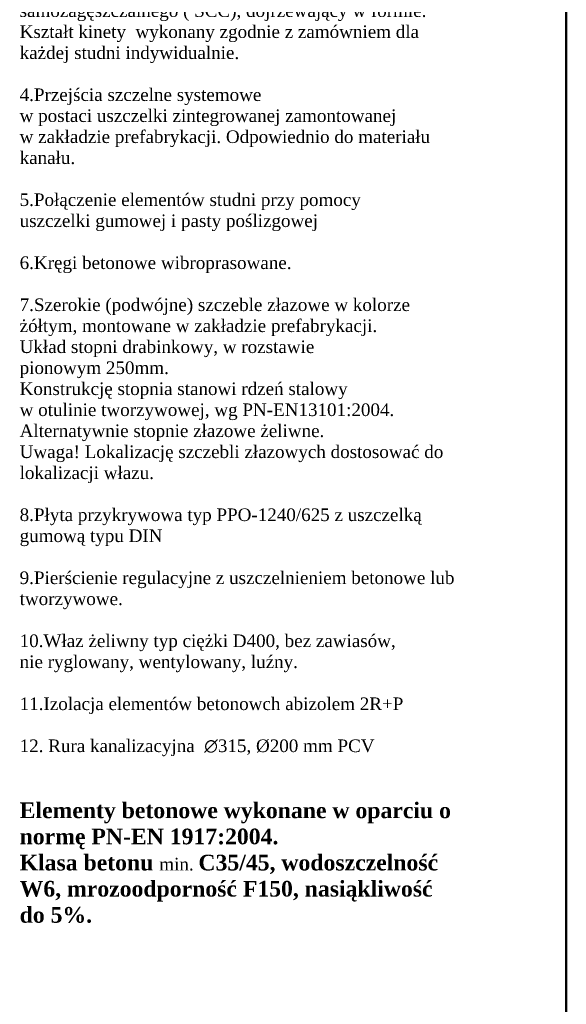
# Model space of a CAD drawing. Extents: x 6845 to 7728, y -3991 to -3204.
# Tile 4 of 5: x 7545 to 7728, y -3811 to -3481. Entities that reach past the tile are written whole.
import ezdxf

# ---------------------------------------------------------------- set-up
doc = ezdxf.new("R2010")
doc.units = 0
doc.header["$LTSCALE"] = 0.01
doc.layers.get('0').update_dxf_attribs({"linetype": 'CONTINUOUS'})
doc.layers.get('DEFPOINTS').update_dxf_attribs({"linetype": 'CONTINUOUS'})
doc.styles.get("Standard").update_dxf_attribs({"font": 'TIMES.TTF', "height": 1.5})

msp = doc.modelspace()

# ---------------------------------------------------------------- linework, layer by layer
at = {"layer": 'DEFPOINTS', "color": 1, "lineweight": 50, "ltscale": 5}
msp.add_line((7727.624951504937, -3397.461997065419), (7727.624951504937, -3991.461997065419), dxfattribs=at)

# ---------------------------------------------------------------- texts
at = {"ltscale": 5, "insert": (7544.699437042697, -3433.35288847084), "char_height": 4.220508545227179, "width": 146.9155964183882, "attachment_point": 1}
msp.add_mtext('1.Podsypka piaskowa\\P\\P2.Podbudowa z chudego betonu C8/10\\P\\P3.Dennica z kinetą monolityczną i otworami.\\PWykonana jako jednolity odlew z betonu \\Psamozagęszczalnego ( SCC), dojrzewający w formie.\\PKształt kinety  wykonany zgodnie z zamówniem dla każdej studni indywidualnie.\\P\\P4.Przejścia szczelne systemowe \\Pw postaci uszczelki zintegrowanej zamontowanej\\Pw zakładzie prefabrykacji. Odpowiednio do materiału kanału.\\P\\P5.Połączenie elementów studni przy pomocy \\Puszczelki gumowej i pasty poślizgowej\\P\\P6.Kręgi betonowe wibroprasowane.\\P\\P7.Szerokie (podwójne) szczeble złazowe w kolorze żółtym, montowane w zakładzie prefabrykacji.\\PUkład stopni drabinkowy, w rozstawie \\Ppionowym 250mm. \\PKonstrukcję stopnia stanowi rdzeń stalowy\\Pw otulinie tworzywowej, wg PN-EN13101:2004.\\P{\\fTimes New Roman|b0|i0|c0|p18;Alternatywnie stopnie złazowe żeliwne.\\P\\fTimes New Roman|b0|i0|c238|p18;Uwaga! Lokalizację szczebli złazowych \\fTimes New Roman|b0|i0|c0|p18;dostosować do lokalizacji włazu.\\P\\fTimes New Roman|b0|i0|c238|p18;\\P8.Płyta przykrywowa typ PPO-1240/625 z uszczelką gumową typu DIN\\P\\P9.Pierścienie regulacyjne z uszczelnieniem betonowe lub tworzywowe.\\P\\P10.Właz żeliwny typ ciężki D400, bez zawiasów, \\Pnie ryglowany, wentylowany, luźny.\\P\\P11.Izolacja elementów betonowch abizolem 2R+P\\P\\P12. Rura kanalizacyjna  ∅315, %%C200 mm PCV \\P\\P\\P\\fTimes New Roman|b1|i0|c238|p18;\\H1.2444x;Elementy betonowe wykonane w oparciu o normę PN-EN 1917:2004. \\PKlasa betonu \\fTimes New Roman|b0|i0|c238|p18;\\H0.8036x;min. \\fTimes New Roman|b1|i0|c238|p18;\\H1.2444x;C35/45, wodoszczelność W6, mrozoodporność F150, nasiąkliwość do 5%.}', dxfattribs=at)

doc.saveas('drawing.dxf')
